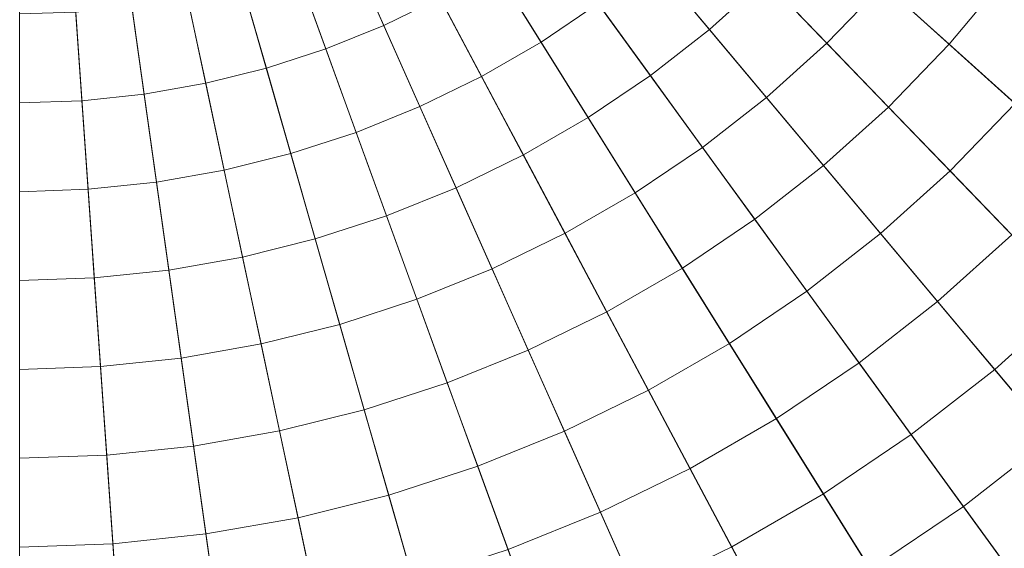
# Model space of a CAD drawing. Header units: centimetres. Extents: x -3.03 to 4.16, y -5.77 to 1.42.
# Tile 253 of 256: x 0.57 to 0.89, y -2.62 to -2.44. Entities that reach past the tile are written whole.
import ezdxf

# ---------------------------------------------------------------- set-up
doc = ezdxf.new("R2010")
doc.units = ezdxf.units.CM
doc.header["$LTSCALE"] = 2.54
doc.layers.add('Lucido design-1', color=7, linetype='Continuous')

# ---------------------------------------------------------------- blocks, each defined once
blk = doc.blocks.new('Gruppo-1')
at = {"color": 142, "linetype": 'Continuous', "lineweight": 9}
for points in [[(1.30777, -2.84492, 36.24157), (1.35261, -2.79148, 36.24157), (0.56504, -2.17617, 36.24157), (1.30777, -2.84492, 36.24157)], [(1.25931, -2.8951, 36.24157), (1.30777, -2.84492, 36.24157), (0.56504, -2.17617, 36.24157), (1.25931, -2.8951, 36.24157)], [(1.20746, -2.94178, 36.24157), (1.25931, -2.8951, 36.24157), (0.56504, -2.17617, 36.24157), (1.20746, -2.94178, 36.24157)], [(1.15249, -2.98473, 36.24157), (1.20746, -2.94178, 36.24157), (0.56504, -2.17617, 36.24157), (1.15249, -2.98473, 36.24157)], [(1.09466, -3.02374, 36.24157), (1.15249, -2.98473, 36.24157), (0.56504, -2.17617, 36.24157), (1.09466, -3.02374, 36.24157)], [(1.03425, -3.05862, 36.24157), (1.09466, -3.02374, 36.24157), (0.56504, -2.17617, 36.24157), (1.03425, -3.05862, 36.24157)], [(0.97155, -3.0892, 36.24157), (1.03425, -3.05862, 36.24157), (0.56504, -2.17617, 36.24157), (0.97155, -3.0892, 36.24157)], [(0.90687, -3.11533, 36.24157), (0.97155, -3.0892, 36.24157), (0.56504, -2.17617, 36.24157), (0.90687, -3.11533, 36.24157)], [(0.84052, -3.13689, 36.24157), (0.90687, -3.11533, 36.24157), (0.56504, -2.17617, 36.24157), (0.84052, -3.13689, 36.24157)], [(0.77283, -3.15377, 36.24157), (0.84052, -3.13689, 36.24157), (0.56504, -2.17617, 36.24157), (0.77283, -3.15377, 36.24157)], [(0.70413, -3.16588, 36.24157), (0.77283, -3.15377, 36.24157), (0.56504, -2.17617, 36.24157), (0.70413, -3.16588, 36.24157)], [(0.63476, -3.17317, 36.24157), (0.70413, -3.16588, 36.24157), (0.56504, -2.17617, 36.24157), (0.63476, -3.17317, 36.24157)], [(0.56504, -3.17561, 36.24157), (0.63476, -3.17317, 36.24157), (0.56504, -2.17617, 36.24157), (0.56504, -3.17561, 36.24157)], [(0.56504, -2.17617, 37.14882), (1.35261, -2.79148, 37.14882), (1.30777, -2.84492, 37.14882), (0.56504, -2.17617, 37.14882)], [(0.56504, -2.17617, 37.14882), (1.30777, -2.84492, 37.14882), (1.25931, -2.8951, 37.14882), (0.56504, -2.17617, 37.14882)], [(0.56504, -2.17617, 37.14882), (1.25931, -2.8951, 37.14882), (1.20746, -2.94178, 37.14882), (0.56504, -2.17617, 37.14882)], [(0.56504, -2.17617, 37.14882), (1.20746, -2.94178, 37.14882), (1.15249, -2.98473, 37.14882), (0.56504, -2.17617, 37.14882)], [(0.56504, -2.17617, 37.14882), (1.15249, -2.98473, 37.14882), (1.09466, -3.02374, 37.14882), (0.56504, -2.17617, 37.14882)], [(0.56504, -2.17617, 37.14882), (1.09466, -3.02374, 37.14882), (1.03425, -3.05862, 37.14882), (0.56504, -2.17617, 37.14882)], [(0.56504, -2.17617, 37.14882), (1.03425, -3.05862, 37.14882), (0.97155, -3.0892, 37.14882), (0.56504, -2.17617, 37.14882)], [(0.56504, -2.17617, 37.14882), (0.97155, -3.0892, 37.14882), (0.90687, -3.11533, 37.14882), (0.56504, -2.17617, 37.14882)], [(0.56504, -2.17617, 37.14882), (0.90687, -3.11533, 37.14882), (0.84052, -3.13689, 37.14882), (0.56504, -2.17617, 37.14882)], [(0.56504, -2.17617, 37.14882), (0.84052, -3.13689, 37.14882), (0.77283, -3.15377, 37.14882), (0.56504, -2.17617, 37.14882)], [(0.56504, -2.17617, 37.14882), (0.77283, -3.15377, 37.14882), (0.70413, -3.16588, 37.14882), (0.56504, -2.17617, 37.14882)], [(0.56504, -2.17617, 37.14882), (0.70413, -3.16588, 37.14882), (0.63476, -3.17317, 37.14882), (0.56504, -2.17617, 37.14882)], [(0.56504, -2.17617, 37.14882), (0.63476, -3.17317, 37.14882), (0.56504, -3.17561, 37.14882), (0.56504, -2.17617, 37.14882)]]:
    blk.add_polyline3d(points, dxfattribs=at)
for points in [[(0.56504, -5.7748, 37.14766), (0.81607, -5.76603, 37.14766), (0.56519, -2.17833, 37.14766), (0.56504, -2.17833, 37.14766)], [(0.81607, -5.76603, 37.14766), (1.06587, -5.73977, 37.14766), (0.56534, -2.17831, 37.14766), (0.56519, -2.17833, 37.14766)], [(1.06587, -5.73977, 37.14766), (1.31324, -5.69616, 37.14766), (0.56549, -2.17828, 37.14766), (0.56534, -2.17831, 37.14766)], [(1.31324, -5.69616, 37.14766), (1.55696, -5.63539, 37.14766), (0.56564, -2.17825, 37.14766), (0.56549, -2.17828, 37.14766)], [(1.55696, -5.63539, 37.14766), (1.79584, -5.55777, 37.14766), (0.56578, -2.1782, 37.14766), (0.56564, -2.17825, 37.14766)], [(1.79584, -5.55777, 37.14766), (2.02873, -5.46368, 37.14766), (0.56592, -2.17815, 37.14766), (0.56578, -2.1782, 37.14766)], [(2.02873, -5.46368, 37.14766), (2.25449, -5.35357, 37.14766), (0.56606, -2.17808, 37.14766), (0.56592, -2.17815, 37.14766)], [(2.25449, -5.35357, 37.14766), (2.47202, -5.22798, 37.14766), (0.56619, -2.178, 37.14766), (0.56606, -2.17808, 37.14766)], [(2.47202, -5.22798, 37.14766), (2.68026, -5.08752, 37.14766), (0.56631, -2.17792, 37.14766), (0.56619, -2.178, 37.14766)], [(2.68026, -5.08752, 37.14766), (2.87819, -4.93288, 37.14766), (0.56643, -2.17783, 37.14766), (0.56631, -2.17792, 37.14766)], [(2.87819, -4.93288, 37.14766), (3.06486, -4.76481, 37.14766), (0.56654, -2.17773, 37.14766), (0.56643, -2.17783, 37.14766)], [(3.06486, -4.76481, 37.14766), (3.23934, -4.58412, 37.14766), (0.56665, -2.17762, 37.14766), (0.56654, -2.17773, 37.14766)], [(3.23934, -4.58412, 37.14766), (3.4008, -4.39171, 37.14766), (0.56674, -2.1775, 37.14766), (0.56665, -2.17762, 37.14766)], [(3.4008, -4.39171, 37.14766), (3.54844, -4.1885, 37.14766), (0.56683, -2.17738, 37.14766), (0.56674, -2.1775, 37.14766)], [(3.54844, -4.1885, 37.14766), (3.68154, -3.97548, 37.14766), (0.56691, -2.17725, 37.14766), (0.56683, -2.17738, 37.14766)], [(3.68154, -3.97548, 37.14766), (3.79946, -3.7537, 37.14766), (0.56698, -2.17712, 37.14766), (0.56691, -2.17725, 37.14766)], [(3.79946, -3.7537, 37.14766), (3.90163, -3.52424, 37.14766), (0.56704, -2.17698, 37.14766), (0.56698, -2.17712, 37.14766)], [(3.90163, -3.52424, 37.14766), (3.98754, -3.28821, 37.14766), (0.5671, -2.17684, 37.14766), (0.56704, -2.17698, 37.14766)], [(3.98754, -3.28821, 37.14766), (4.05677, -3.04676, 37.14766), (0.56714, -2.17669, 37.14766), (0.5671, -2.17684, 37.14766)], [(4.05677, -3.04676, 37.14766), (4.109, -2.80107, 37.14766), (0.56717, -2.17655, 37.14766), (0.56714, -2.17669, 37.14766)], [(4.109, -2.80107, 37.14766), (4.14395, -2.55233, 37.14766), (0.56719, -2.1764, 37.14766), (0.56717, -2.17655, 37.14766)], [(4.14395, -2.55233, 37.14766), (4.16147, -2.30176, 37.14766), (0.5672, -2.17625, 37.14766), (0.56719, -2.1764, 37.14766)], [(0.77256, -2.42348, 38.24544), (0.7893, -2.4084, 38.24544), (0.80953, -2.42935, 38.24371), (0.79128, -2.44579, 38.24371)], [(0.67265, -2.41787, 38.24862), (0.68925, -2.40977, 38.24862), (0.70293, -2.4355, 38.24708), (0.6845, -2.44449, 38.24708)], [(0.80953, -2.42935, 38.24371), (0.8266, -2.41168, 38.24371), (0.84824, -2.43116, 38.24187), (0.82976, -2.4503, 38.24187)], [(0.84824, -2.43116, 38.24187), (0.86534, -2.41079, 38.24187), (0.88828, -2.42871, 38.23993), (0.86987, -2.45064, 38.23993)], [(0.72068, -2.42525, 38.24708), (0.73768, -2.41378, 38.24708), (0.7548, -2.43735, 38.24544), (0.73612, -2.44995, 38.24544)], [(0.65553, -2.42479, 38.24862), (0.67265, -2.41787, 38.24862), (0.6845, -2.44449, 38.24708), (0.66549, -2.45216, 38.24708)], [(0.7548, -2.43735, 38.24544), (0.77256, -2.42348, 38.24544), (0.79128, -2.44579, 38.24371), (0.77192, -2.46091, 38.24371)], [(0.63797, -2.43049, 38.24862), (0.65553, -2.42479, 38.24862), (0.66549, -2.45216, 38.24708), (0.646, -2.4585, 38.24708)], [(0.70293, -2.4355, 38.24708), (0.72068, -2.42525, 38.24708), (0.73612, -2.44995, 38.24544), (0.7166, -2.46122, 38.24544)], [(0.62005, -2.43496, 38.24862), (0.63797, -2.43049, 38.24862), (0.646, -2.4585, 38.24708), (0.62611, -2.46346, 38.24708)], [(0.79128, -2.44579, 38.24371), (0.80953, -2.42935, 38.24371), (0.82976, -2.4503, 38.24187), (0.80999, -2.46809, 38.24187)], [(0.86987, -2.45064, 38.23993), (0.88828, -2.42871, 38.23993), (0.91121, -2.44663, 38.23789), (0.8915, -2.47012, 38.23789)], [(0.82976, -2.4503, 38.24187), (0.84824, -2.43116, 38.24187), (0.86987, -2.45064, 38.23993), (0.84998, -2.47124, 38.23993)], [(0.60186, -2.43817, 38.24862), (0.62005, -2.43496, 38.24862), (0.62611, -2.46346, 38.24708), (0.60592, -2.46702, 38.24708)], [(0.6845, -2.44449, 38.24708), (0.70293, -2.4355, 38.24708), (0.7166, -2.46122, 38.24544), (0.69635, -2.4711, 38.24544)], [(0.73612, -2.44995, 38.24544), (0.7548, -2.43735, 38.24544), (0.77192, -2.46091, 38.24371), (0.75155, -2.47465, 38.24371)], [(0.56504, -2.44074, 38.24862), (0.5835, -2.4401, 38.24862), (0.58553, -2.46916, 38.24708), (0.56504, -2.46988, 38.24708)], [(0.5835, -2.4401, 38.24862), (0.60186, -2.43817, 38.24862), (0.60592, -2.46702, 38.24708), (0.58553, -2.46916, 38.24708)], [(0.66549, -2.45216, 38.24708), (0.6845, -2.44449, 38.24708), (0.69635, -2.4711, 38.24544), (0.67546, -2.47954, 38.24544)], [(0.77192, -2.46091, 38.24371), (0.79128, -2.44579, 38.24371), (0.80999, -2.46809, 38.24187), (0.78903, -2.48447, 38.24187)], [(0.7166, -2.46122, 38.24544), (0.73612, -2.44995, 38.24544), (0.75155, -2.47465, 38.24371), (0.73028, -2.48693, 38.24371)], [(0.80999, -2.46809, 38.24187), (0.82976, -2.4503, 38.24187), (0.84998, -2.47124, 38.23993), (0.82871, -2.49039, 38.23993)], [(0.646, -2.4585, 38.24708), (0.66549, -2.45216, 38.24708), (0.67546, -2.47954, 38.24544), (0.65403, -2.4865, 38.24544)], [(0.84998, -2.47124, 38.23993), (0.86987, -2.45064, 38.23993), (0.8915, -2.47012, 38.23789), (0.8702, -2.49217, 38.23789)], [(0.62611, -2.46346, 38.24708), (0.646, -2.4585, 38.24708), (0.65403, -2.4865, 38.24544), (0.63216, -2.49195, 38.24544)], [(0.69635, -2.4711, 38.24544), (0.7166, -2.46122, 38.24544), (0.73028, -2.48693, 38.24371), (0.7082, -2.4977, 38.24371)], [(0.75155, -2.47465, 38.24371), (0.77192, -2.46091, 38.24371), (0.78903, -2.48447, 38.24187), (0.76698, -2.49934, 38.24187)], [(0.60592, -2.46702, 38.24708), (0.62611, -2.46346, 38.24708), (0.63216, -2.49195, 38.24544), (0.60997, -2.49587, 38.24544)], [(0.56504, -2.46988, 38.24708), (0.58553, -2.46916, 38.24708), (0.58756, -2.49822, 38.24544), (0.56504, -2.49901, 38.24544)], [(0.58553, -2.46916, 38.24708), (0.60592, -2.46702, 38.24708), (0.60997, -2.49587, 38.24544), (0.58756, -2.49822, 38.24544)], [(0.78903, -2.48447, 38.24187), (0.80999, -2.46809, 38.24187), (0.82871, -2.49039, 38.23993), (0.80614, -2.50802, 38.23993)], [(0.67546, -2.47954, 38.24544), (0.69635, -2.4711, 38.24544), (0.7082, -2.4977, 38.24371), (0.68542, -2.50691, 38.24371)], [(0.82871, -2.49039, 38.23993), (0.84998, -2.47124, 38.23993), (0.8702, -2.49217, 38.23789), (0.84741, -2.51269, 38.23789)], [(0.8702, -2.49217, 38.23789), (0.8915, -2.47012, 38.23789), (0.91312, -2.48959, 38.23574), (0.89041, -2.5131, 38.23574)], [(0.73028, -2.48693, 38.24371), (0.75155, -2.47465, 38.24371), (0.76698, -2.49934, 38.24187), (0.74395, -2.51264, 38.24187)], [(0.65403, -2.4865, 38.24544), (0.67546, -2.47954, 38.24544), (0.68542, -2.50691, 38.24371), (0.66205, -2.5145, 38.24371)], [(0.76698, -2.49934, 38.24187), (0.78903, -2.48447, 38.24187), (0.80614, -2.50802, 38.23993), (0.78241, -2.52403, 38.23993)], [(0.63216, -2.49195, 38.24544), (0.65403, -2.4865, 38.24544), (0.66205, -2.5145, 38.24371), (0.63822, -2.52044, 38.24371)], [(0.7082, -2.4977, 38.24371), (0.73028, -2.48693, 38.24371), (0.74395, -2.51264, 38.24187), (0.72004, -2.5243, 38.24187)], [(0.60997, -2.49587, 38.24544), (0.63216, -2.49195, 38.24544), (0.63822, -2.52044, 38.24371), (0.61402, -2.52471, 38.24371)], [(0.80614, -2.50802, 38.23993), (0.82871, -2.49039, 38.23993), (0.84741, -2.51269, 38.23789), (0.82325, -2.53157, 38.23789)], [(0.84741, -2.51269, 38.23789), (0.8702, -2.49217, 38.23789), (0.89041, -2.5131, 38.23574), (0.86612, -2.53498, 38.23574)], [(0.56504, -2.49901, 38.24544), (0.58756, -2.49822, 38.24544), (0.58959, -2.52727, 38.24371), (0.56504, -2.52813, 38.24371)], [(0.58756, -2.49822, 38.24544), (0.60997, -2.49587, 38.24544), (0.61402, -2.52471, 38.24371), (0.58959, -2.52727, 38.24371)], [(0.68542, -2.50691, 38.24371), (0.7082, -2.4977, 38.24371), (0.72004, -2.5243, 38.24187), (0.69538, -2.53427, 38.24187)], [(0.74395, -2.51264, 38.24187), (0.76698, -2.49934, 38.24187), (0.78241, -2.52403, 38.23993), (0.75761, -2.53835, 38.23993)], [(0.66205, -2.5145, 38.24371), (0.68542, -2.50691, 38.24371), (0.69538, -2.53427, 38.24187), (0.67008, -2.54249, 38.24187)], [(0.78241, -2.52403, 38.23993), (0.80614, -2.50802, 38.23993), (0.82325, -2.53157, 38.23789), (0.79783, -2.54871, 38.23789)], [(0.63822, -2.52044, 38.24371), (0.66205, -2.5145, 38.24371), (0.67008, -2.54249, 38.24187), (0.64427, -2.54892, 38.24187)], [(0.72004, -2.5243, 38.24187), (0.74395, -2.51264, 38.24187), (0.75761, -2.53835, 38.23993), (0.73188, -2.5509, 38.23993)], [(0.82325, -2.53157, 38.23789), (0.84741, -2.51269, 38.23789), (0.86612, -2.53498, 38.23574), (0.84035, -2.55511, 38.23574)], [(0.86612, -2.53498, 38.23574), (0.89041, -2.5131, 38.23574), (0.91062, -2.53403, 38.2335), (0.88482, -2.55726, 38.2335)], [(0.61402, -2.52471, 38.24371), (0.63822, -2.52044, 38.24371), (0.64427, -2.54892, 38.24187), (0.61808, -2.55354, 38.24187)], [(0.58959, -2.52727, 38.24371), (0.61402, -2.52471, 38.24371), (0.61808, -2.55354, 38.24187), (0.59162, -2.55632, 38.24187)], [(0.69538, -2.53427, 38.24187), (0.72004, -2.5243, 38.24187), (0.73188, -2.5509, 38.23993), (0.70533, -2.56162, 38.23993)], [(0.75761, -2.53835, 38.23993), (0.78241, -2.52403, 38.23993), (0.79783, -2.54871, 38.23789), (0.77128, -2.56405, 38.23789)], [(0.56504, -2.52813, 38.24371), (0.58959, -2.52727, 38.24371), (0.59162, -2.55632, 38.24187), (0.56504, -2.55725, 38.24187)], [(0.67008, -2.54249, 38.24187), (0.69538, -2.53427, 38.24187), (0.70533, -2.56162, 38.23993), (0.6781, -2.57047, 38.23993)], [(0.79783, -2.54871, 38.23789), (0.82325, -2.53157, 38.23789), (0.84035, -2.55511, 38.23574), (0.81325, -2.57339, 38.23574)], [(0.88482, -2.55726, 38.2335), (0.91062, -2.53403, 38.2335), (0.93082, -2.55495, 38.23116), (0.90351, -2.57954, 38.23116)], [(0.84035, -2.55511, 38.23574), (0.86612, -2.53498, 38.23574), (0.88482, -2.55726, 38.2335), (0.85745, -2.57864, 38.2335)], [(0.73188, -2.5509, 38.23993), (0.75761, -2.53835, 38.23993), (0.77128, -2.56405, 38.23789), (0.74372, -2.57749, 38.23789)], [(0.64427, -2.54892, 38.24187), (0.67008, -2.54249, 38.24187), (0.6781, -2.57047, 38.23993), (0.65032, -2.5774, 38.23993)], [(0.61808, -2.55354, 38.24187), (0.64427, -2.54892, 38.24187), (0.65032, -2.5774, 38.23993), (0.62213, -2.58237, 38.23993)], [(0.77128, -2.56405, 38.23789), (0.79783, -2.54871, 38.23789), (0.81325, -2.57339, 38.23574), (0.78494, -2.58974, 38.23574)], [(0.59162, -2.55632, 38.24187), (0.61808, -2.55354, 38.24187), (0.62213, -2.58237, 38.23993), (0.59365, -2.58536, 38.23993)], [(0.70533, -2.56162, 38.23993), (0.73188, -2.5509, 38.23993), (0.74372, -2.57749, 38.23789), (0.71529, -2.58897, 38.23789)], [(0.56504, -2.55725, 38.24187), (0.59162, -2.55632, 38.24187), (0.59365, -2.58536, 38.23993), (0.56504, -2.58636, 38.23993)], [(0.81325, -2.57339, 38.23574), (0.84035, -2.55511, 38.23574), (0.85745, -2.57864, 38.2335), (0.82867, -2.59806, 38.2335)], [(0.85745, -2.57864, 38.2335), (0.88482, -2.55726, 38.2335), (0.90351, -2.57954, 38.23116), (0.87455, -2.60217, 38.23116)], [(0.6781, -2.57047, 38.23993), (0.70533, -2.56162, 38.23993), (0.71529, -2.58897, 38.23789), (0.68613, -2.59845, 38.23789)], [(0.74372, -2.57749, 38.23789), (0.77128, -2.56405, 38.23789), (0.78494, -2.58974, 38.23574), (0.75555, -2.60407, 38.23574)], [(0.65032, -2.5774, 38.23993), (0.6781, -2.57047, 38.23993), (0.68613, -2.59845, 38.23789), (0.65638, -2.60587, 38.23789)], [(0.78494, -2.58974, 38.23574), (0.81325, -2.57339, 38.23574), (0.82867, -2.59806, 38.2335), (0.79859, -2.61542, 38.2335)], [(0.62213, -2.58237, 38.23993), (0.65032, -2.5774, 38.23993), (0.65638, -2.60587, 38.23789), (0.62618, -2.61119, 38.23789)], [(0.71529, -2.58897, 38.23789), (0.74372, -2.57749, 38.23789), (0.75555, -2.60407, 38.23574), (0.72524, -2.61632, 38.23574)], [(0.82867, -2.59806, 38.2335), (0.85745, -2.57864, 38.2335), (0.87455, -2.60217, 38.23116), (0.84408, -2.62272, 38.23116)], [(0.87455, -2.60217, 38.23116), (0.90351, -2.57954, 38.23116), (0.9222, -2.60181, 38.22871), (0.89164, -2.62569, 38.22871)], [(0.59365, -2.58536, 38.23993), (0.62213, -2.58237, 38.23993), (0.62618, -2.61119, 38.23789), (0.59568, -2.6144, 38.23789)], [(0.56504, -2.58636, 38.23993), (0.59365, -2.58536, 38.23993), (0.59568, -2.6144, 38.23789), (0.56504, -2.61547, 38.23789)], [(0.68613, -2.59845, 38.23789), (0.71529, -2.58897, 38.23789), (0.72524, -2.61632, 38.23574), (0.69415, -2.62642, 38.23574)], [(0.75555, -2.60407, 38.23574), (0.78494, -2.58974, 38.23574), (0.79859, -2.61542, 38.2335), (0.76738, -2.63064, 38.2335)], [(0.65638, -2.60587, 38.23789), (0.68613, -2.59845, 38.23789), (0.69415, -2.62642, 38.23574), (0.66242, -2.63433, 38.23574)], [(0.79859, -2.61542, 38.2335), (0.82867, -2.59806, 38.2335), (0.84408, -2.62272, 38.23116), (0.81225, -2.6411, 38.23116)], [(0.84408, -2.62272, 38.23116), (0.87455, -2.60217, 38.23116), (0.89164, -2.62569, 38.22871), (0.85948, -2.64738, 38.22871)], [(0.72524, -2.61632, 38.23574), (0.75555, -2.60407, 38.23574), (0.76738, -2.63064, 38.2335), (0.73519, -2.64365, 38.2335)], [(0.62618, -2.61119, 38.23789), (0.65638, -2.60587, 38.23789), (0.66242, -2.63433, 38.23574), (0.63023, -2.64, 38.23574)], [(0.59568, -2.6144, 38.23789), (0.62618, -2.61119, 38.23789), (0.63023, -2.64, 38.23574), (0.59771, -2.64342, 38.23574)], [(0.56504, -2.61547, 38.23789), (0.59568, -2.6144, 38.23789), (0.59771, -2.64342, 38.23574), (0.56504, -2.64456, 38.23574)], [(0.76738, -2.63064, 38.2335), (0.79859, -2.61542, 38.2335), (0.81225, -2.6411, 38.23116), (0.77921, -2.65721, 38.23116)]]:
    blk.add_3dface(points, dxfattribs=at)

msp = doc.modelspace()

# ---------------------------------------------------------------- block references
at = {"layer": 'Lucido design-1', "color": 7}
msp.add_blockref('Gruppo-1', (0, 0), dxfattribs=at)

doc.saveas('drawing.dxf')
